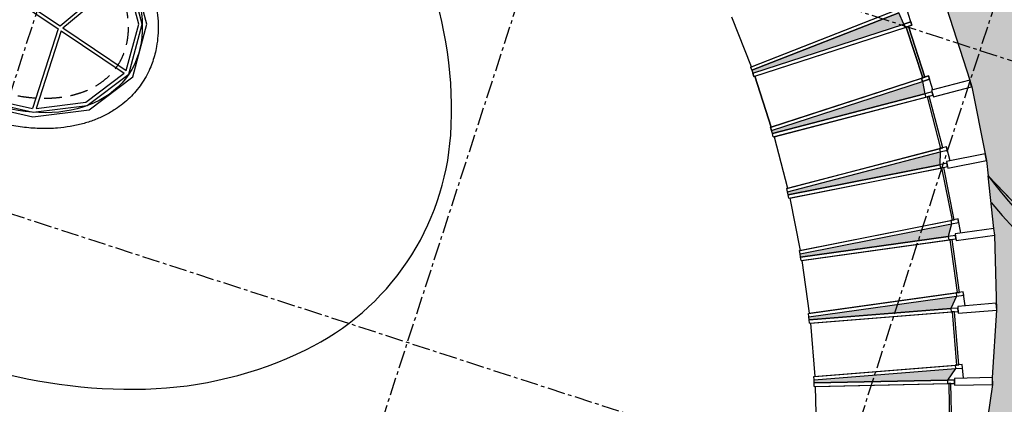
# Model space of a CAD drawing. Header units: millimetres. Extents: x -4106 to 114694, y -37499 to 54647.
# Tile 54 of 109: x 36163 to 53494, y 1780 to 8550. Entities that reach past the tile are written whole.
import ezdxf

# ---------------------------------------------------------------- set-up
doc = ezdxf.new("R2010")
doc.units = ezdxf.units.MM
doc.header["$LTSCALE"] = 50
for name, pattern in [('B0301', [25, 12.5, -6.25, 0, -6.25]), ('XREF_05-werkset$0$B0402', [9.375, 6.25, -3.125]), ('XREF_05-werkset$0$B0702', [4.6875, 3.125, -1.5625]), ('XREF_STRAMIEN$0$B0201', [50, 31.25, -6.25, 6.25, -6.25])]:
    doc.linetypes.add(name, pattern=pattern)
for name, color, linetype in [('FOK_07_STRAMIEN', 13, 'B0301'), ('FOK_22_BINNENWANDEN', 2, 'Continuous'), ('XREF_05-werkset$0$AA01254-_egaal-254', 254, 'Continuous'), ('XREF_05-werkset$0$AA31-O--_GLAS', 242, 'Continuous'), ('XREF_05-werkset$0$AI22XW--_SYSTEEMW', 1, 'Continuous'), ('XREF_05-werkset$0$AI27----_DAKEN', 1, 'Continuous'), ('XREF_05-werkset$0$AI31-O--_GLAS', 242, 'Continuous'), ('XREF_05-werkset$0$AL$8A---_ABT-HULP', 241, 'Continuous'), ('XREF_05-werkset$0$AL281L3-_STREEPF-OND', 242, 'XREF_05-werkset$0$B0702'), ('XREF_05-werkset$0$AL28MH--_METAAL', 3, 'Continuous'), ('XREF_05-werkset$0$AL31-O--_GLAS', 1, 'Continuous'), ('XREF_05-werkset$0$AL31XH4-_ALUMINIUM', 2, 'Continuous'), ('XREF_05-werkset$0$AL34MH--_METAAL', 2, 'Continuous'), ('XREF_05_PLAFOND$0$AI45----_PLAFONDAFW', 2, 'Continuous'), ('XREF_STRAMIEN$0$AL$7A---_STRAMIEN', 1, 'XREF_STRAMIEN$0$B0201')]:
    doc.layers.add(name, color=color, linetype=linetype)

# ---------------------------------------------------------------- blocks, each defined once
blk = doc.blocks.new('XREF_05-werkset$0$V-H-39-00U_09145B1')
at = {"layer": 'XREF_05-werkset$0$AL$8A---_ABT-HULP'}
blk.add_ellipse((0, 0), major_axis=(2363, -1593), ratio=0.68421, dxfattribs=at)
at = {"layer": 'XREF_05-werkset$0$AL281L3-_STREEPF-OND', "linetype": 'XREF_05-werkset$0$B0402'}
blk.add_open_spline([(-2157, 1454), (-2182, 1416), (-2205, 1377), (-2246, 1296), (-2264, 1255), (-2295, 1168), (-2308, 1124), (-2330, 1031), (-2338, 984), (-2348, 897), (-2351, 857), (-2354, 777), (-2353, 737), (-2349, 645), (-2344, 595), (-2330, 491), (-2320, 439), (-2295, 331), (-2280, 277), (-2245, 168), (-2225, 113), (-2180, 3), (-2155, -53), (-2101, -164), (-2071, -219), (-2007, -330), (-1972, -385), (-1899, -494), (-1860, -548), (-1777, -655), (-1734, -708), (-1644, -812), (-1596, -863), (-1498, -963), (-1448, -1012), (-1343, -1108), (-1289, -1154), (-1178, -1245), (-1121, -1289), (-1004, -1373), (-945, -1414), (-824, -1492), (-762, -1529), (-637, -1600), (-574, -1634), (-436, -1703), (-361, -1737), (-210, -1800), (-133, -1829), (19, -1881), (95, -1904), (247, -1943), (322, -1960), (472, -1988), (546, -1999), (691, -2014), (763, -2018), (887, -2021), (941, -2020), (1045, -2015), (1096, -2011), (1196, -1999), (1245, -1991), (1340, -1973), (1386, -1962), (1475, -1936), (1519, -1922), (1602, -1891), (1643, -1874), (1723, -1835), (1764, -1813), (1841, -1766), (1878, -1740), (1947, -1686), (1980, -1658), (2042, -1598), (2070, -1567), (2124, -1501), (2149, -1467), (2194, -1396), (2215, -1359), (2252, -1283), (2268, -1243), (2297, -1161), (2309, -1119), (2329, -1033), (2337, -989), (2348, -898), (2352, -851), (2354, -756), (2353, -707), (2345, -607), (2339, -555), (2322, -450), (2311, -396), (2283, -286), (2266, -230), (2226, -116), (2204, -58), (2153, 59), (2124, 117), (2063, 234), (2029, 292), (1957, 408), (1918, 466), (1836, 579), (1793, 636), (1701, 747), (1653, 801), (1553, 908), (1501, 961), (1393, 1063), (1337, 1113), (1222, 1210), (1162, 1257), (1041, 1347), (979, 1391), (852, 1474), (788, 1514), (657, 1590), (590, 1626), (456, 1693), (389, 1725), (253, 1783), (184, 1810), (47, 1859), (-22, 1882), (-159, 1921), (-227, 1939), (-363, 1968), (-430, 1981), (-564, 2001), (-630, 2008), (-760, 2018), (-823, 2020), (-946, 2020), (-1006, 2018), (-1121, 2009), (-1178, 2002), (-1287, 1984), (-1340, 1973), (-1443, 1946), (-1493, 1931), (-1589, 1897), (-1634, 1877), (-1714, 1839), (-1749, 1821), (-1816, 1781), (-1848, 1760), (-1916, 1711), (-1951, 1683), (-2019, 1622), (-2050, 1589), (-2108, 1522), (-2133, 1489), (-2157, 1454)], degree=3, knots=[0, 0, 0, 0, 0.085677, 0.085677, 0.170245, 0.170245, 0.254813, 0.254813, 0.339381, 0.339381, 0.405927, 0.405927, 0.472473, 0.472473, 0.552077, 0.552077, 0.632707, 0.632707, 0.713337, 0.713337, 0.793967, 0.793967, 0.874597, 0.874597, 0.955226, 0.955226, 1.035856, 1.035856, 1.116486, 1.116486, 1.197116, 1.197116, 1.277746, 1.277746, 1.358375, 1.358375, 1.439005, 1.439005, 1.519635, 1.519635, 1.600265, 1.600265, 1.680894, 1.680894, 1.761524, 1.761524, 1.855708, 1.855708, 1.949891, 1.949891, 2.044074, 2.044074, 2.138258, 2.138258, 2.232441, 2.232441, 2.326625, 2.326625, 2.399002, 2.399002, 2.471379, 2.471379, 2.543756, 2.543756, 2.616133, 2.616133, 2.68851, 2.68851, 2.760888, 2.760888, 2.839351, 2.839351, 2.919101, 2.919101, 2.99885, 2.99885, 3.0786, 3.0786, 3.158349, 3.158349, 3.238099, 3.238099, 3.317848, 3.317848, 3.397597, 3.397597, 3.476282, 3.476282, 3.555114, 3.555114, 3.633918, 3.633918, 3.714547, 3.714547, 3.795765, 3.795765, 3.879115, 3.879115, 3.963997, 3.963997, 4.04888, 4.04888, 4.133762, 4.133762, 4.218645, 4.218645, 4.303527, 4.303527, 4.38841, 4.38841, 4.473292, 4.473292, 4.558175, 4.558175, 4.643057, 4.643057, 4.72794, 4.72794, 4.812822, 4.812822, 4.897705, 4.897705, 4.982587, 4.982587, 5.06747, 5.06747, 5.152352, 5.152352, 5.237235, 5.237235, 5.322117, 5.322117, 5.406999, 5.406999, 5.49186, 5.49186, 5.573584, 5.573584, 5.655308, 5.655308, 5.737032, 5.737032, 5.818756, 5.818756, 5.90048, 5.90048, 5.968002, 5.968002, 6.035524, 6.035524, 6.118043, 6.118043, 6.203376, 6.203376, 6.283185, 6.283185, 6.283185, 6.283185], dxfattribs=at)
at = {"layer": 'XREF_05-werkset$0$AL34MH--_METAAL'}
for p, q in [((-1173, 827), (-734, 2195)), ((-1121, 792), (-669, 2198)), ((-1173, 827), (-2285, 1577)), ((1029, 1581), (-8, 42)), ((-1206, 777), (-2319, 1527)), ((1079, 1547), (42, 8)), ((-1206, 777), (-2310, -144)), ((-1154, 742), (-2289, -205)), ((-42, -8), (-1154, 742)), ((-8, 42), (-1121, 792)), ((1154, -742), (2289, 204)), ((42, 8), (1154, -742)), ((1206, -777), (2310, 144)), ((-42, -8), (-1079, -1547)), ((8, -42), (-1030, -1581)), ((8, -42), (1121, -792)), ((1121, -792), (669, -2198)), ((1173, -827), (734, -2195)), ((1173, -827), (2285, -1576)), ((1206, -777), (2319, -1527))]:
    blk.add_line(p, q, dxfattribs=at)
at = {"layer": 'XREF_05-werkset$0$AL34MH--_METAAL', "color": 1}
blk.add_lwpolyline([(-1135, -1684), (-275, -2128), (675, -2343), (1665, -2222), (2433, -1640), (2684, -710), (2425, 253), (1869, 1054), (1135, 1684), (275, 2129), (-676, 2343), (-1666, 2222), (-2433, 1640), (-2684, 710), (-2426, -253), (-1870, -1054)], close=True, dxfattribs=at)
at = {"layer": 'XREF_05-werkset$0$AL34MH--_METAAL'}
blk.add_lwpolyline([(-1090, -1617), (-248, -2052), (679, -2262), (1634, -2145), (2363, -1593), (2601, -710), (2352, 219), (1810, 1000), (1090, 1617), (247, 2053), (-680, 2262), (-1634, 2145), (-2363, 1593), (-2602, 710), (-2352, -219), (-1810, -999)], close=True, dxfattribs=at)
for points in [[(-734, 2195), (-1611, 2087), (-2285, 1577)], [(1029, 1581), (226, 1996), (-669, 2198)], [(-2319, 1527), (-2539, 710), (-2310, -144)], [(2289, 204), (1765, 959), (1079, 1547)], [(2319, -1527), (2539, -710), (2310, 144)], [(-2289, -205), (-1765, -959), (-1079, -1547)], [(-1030, -1581), (-227, -1996), (669, -2198)], [(734, -2195), (1611, -2087), (2285, -1576)]]:
    blk.add_lwpolyline(points, dxfattribs=at)
at = {"layer": 'XREF_05-werkset$0$AL34MH--_METAAL', "color": 2}
blk.add_open_spline([(-2596, 1749), (-2618, 1716), (-2639, 1683), (-2685, 1601), (-2710, 1552), (-2755, 1452), (-2775, 1400), (-2810, 1293), (-2826, 1237), (-2851, 1124), (-2861, 1066), (-2875, 949), (-2880, 890), (-2883, 762), (-2882, 692), (-2872, 553), (-2864, 482), (-2840, 341), (-2825, 271), (-2788, 129), (-2767, 59), (-2717, -82), (-2690, -152), (-2619, -311), (-2575, -400), (-2478, -575), (-2424, -661), (-2309, -831), (-2247, -914), (-2116, -1077), (-2046, -1157), (-1900, -1311), (-1823, -1386), (-1664, -1531), (-1581, -1601), (-1410, -1734), (-1322, -1798), (-1141, -1918), (-1048, -1975), (-860, -2082), (-764, -2132), (-569, -2224), (-471, -2266), (-272, -2342), (-172, -2376), (28, -2435), (129, -2460), (329, -2501), (429, -2517), (628, -2540), (726, -2547), (921, -2551), (1017, -2548), (1187, -2534), (1261, -2524), (1408, -2499), (1480, -2484), (1620, -2446), (1689, -2424), (1822, -2373), (1886, -2345), (2011, -2281), (2072, -2246), (2175, -2178), (2218, -2146), (2303, -2079), (2343, -2043), (2419, -1969), (2455, -1930), (2523, -1850), (2555, -1808), (2614, -1722), (2642, -1677), (2693, -1586), (2717, -1538), (2755, -1450), (2771, -1408), (2800, -1324), (2813, -1282), (2835, -1195), (2845, -1151), (2864, -1043), (2872, -979), (2882, -847), (2883, -779), (2879, -642), (2874, -573), (2857, -435), (2845, -365), (2814, -226), (2796, -156), (2753, -17), (2728, 52), (2673, 191), (2643, 260), (2564, 421), (2514, 513), (2404, 693), (2345, 780), (2219, 951), (2152, 1034), (2011, 1195), (1937, 1273), (1782, 1424), (1702, 1498), (1534, 1638), (1447, 1706), (1270, 1834), (1179, 1894), (994, 2008), (899, 2061), (708, 2160), (611, 2205), (414, 2289), (315, 2326), (116, 2393), (16, 2423), (-184, 2472), (-285, 2493), (-484, 2524), (-583, 2536), (-779, 2549), (-876, 2551), (-1068, 2545), (-1162, 2537), (-1346, 2512), (-1436, 2494), (-1612, 2449), (-1697, 2422), (-1862, 2357), (-1941, 2319), (-2063, 2251), (-2109, 2222), (-2198, 2161), (-2242, 2128), (-2326, 2059), (-2366, 2022), (-2442, 1944), (-2478, 1904), (-2542, 1826), (-2569, 1788), (-2596, 1749)], degree=3, knots=[0, 0, 0, 0, 0.05045, 0.05045, 0.119977, 0.119977, 0.189503, 0.189503, 0.262133, 0.262133, 0.334763, 0.334763, 0.407393, 0.407393, 0.491149, 0.491149, 0.574905, 0.574905, 0.658661, 0.658661, 0.742417, 0.742417, 0.826173, 0.826173, 0.933369, 0.933369, 1.040565, 1.040565, 1.147761, 1.147761, 1.254957, 1.254957, 1.362153, 1.362153, 1.469349, 1.469349, 1.576545, 1.576545, 1.683741, 1.683741, 1.790937, 1.790937, 1.898133, 1.898133, 2.005329, 2.005329, 2.112525, 2.112525, 2.219721, 2.219721, 2.326917, 2.326917, 2.434113, 2.434113, 2.520166, 2.520166, 2.606219, 2.606219, 2.692272, 2.692272, 2.778325, 2.778325, 2.864378, 2.864378, 2.932201, 2.932201, 2.99992, 2.99992, 3.066677, 3.066677, 3.133433, 3.133433, 3.20019, 3.20019, 3.266947, 3.266947, 3.32295, 3.32295, 3.378952, 3.378952, 3.434955, 3.434955, 3.514941, 3.514941, 3.597499, 3.597499, 3.680057, 3.680057, 3.762615, 3.762615, 3.845173, 3.845173, 3.927731, 3.927731, 4.01029, 4.01029, 4.122894, 4.122894, 4.233162, 4.233162, 4.34215, 4.34215, 4.450472, 4.450472, 4.558936, 4.558936, 4.667378, 4.667378, 4.774827, 4.774827, 4.881775, 4.881775, 4.988723, 4.988723, 5.095671, 5.095671, 5.202618, 5.202618, 5.309566, 5.309566, 5.416514, 5.416514, 5.523461, 5.523461, 5.630409, 5.630409, 5.737357, 5.737357, 5.844305, 5.844305, 5.951252, 5.951252, 6.01756, 6.01756, 6.086324, 6.086324, 6.155088, 6.155088, 6.223852, 6.223852, 6.283185, 6.283185, 6.283185, 6.283185], dxfattribs=at)
blk = doc.blocks.new('XREF_05-werkset')
at = {"layer": 'XREF_05-werkset$0$AA01254-_egaal-254'}
h = blk.add_hatch(color=253, dxfattribs=at)
edge = h.paths.add_edge_path()
edge.add_line((54615, 4339), (54466, 5389))
edge.add_line((54466, 5389), (54537, 5689))
edge.add_line((54537, 5689), (54328, 6729))
edge.add_line((54328, 6729), (54340, 7029))
edge.add_line((54340, 7029), (54071, 8055))
edge.add_line((54071, 8055), (54025, 8347))
edge.add_line((54025, 8347), (53698, 9355))
edge.add_line((53698, 9355), (53199, 10613))
edge.add_line((53199, 10613), (53043, 10863))
edge.add_line((53043, 10863), (52601, 11826))
edge.add_line((52601, 11826), (52396, 12045))
edge.add_line((52396, 12045), (51899, 12982))
edge.add_line((51899, 12982), (51858, 13011))
edge.add_arc((58967, 10915), 7412, 163.5735, 181.5431)
edge.add_line((51558, 10716), (51819, 10261))
edge.add_line((51819, 10261), (51869, 10152))
edge.add_line((51869, 10152), (52372, 9056))
edge.add_line((52372, 9056), (52415, 8944))
edge.add_line((52415, 8944), (52889, 7486))
edge.add_line((52889, 7486), (52920, 7370))
edge.add_line((52920, 7370), (53158, 6189))
edge.add_line((53158, 6189), (53181, 6071))
edge.add_line((53181, 6071), (53210, 5801))
edge.add_line((53210, 5801), (54615, 4339))
h = blk.add_hatch(color=256, dxfattribs=at)
edge = h.paths.add_edge_path()
edge.add_arc((59874, 10809), 8341, 230.9021, 359.4115)
edge.add_line((68215, 10723), (67969, -22305))
edge.add_line((67969, -22305), (67964, -22304))
edge.add_line((67964, -22304), (42794, -14135))
edge.add_line((42794, -14135), (43309, -13923))
edge.add_line((43309, -13923), (43403, -13848))
edge.add_line((43403, -13848), (44171, -13191))
edge.add_line((44171, -13191), (44261, -13113))
edge.add_line((44261, -13113), (45014, -12423))
edge.add_line((45014, -12423), (45100, -12340))
edge.add_line((45100, -12340), (45832, -11626))
edge.add_line((45832, -11626), (45913, -11537))
edge.add_line((45913, -11537), (46628, -10798))
edge.add_line((46628, -10798), (46704, -10705))
edge.add_line((46704, -10705), (47403, -9939))
edge.add_line((47403, -9939), (47474, -9842))
edge.add_line((47474, -9842), (48410, -9209))
edge.add_line((48410, -9209), (48470, -9105))
edge.add_line((48470, -9105), (49140, -8262))
edge.add_line((49140, -8262), (49199, -8157))
edge.add_line((49199, -8157), (49830, -7269))
edge.add_line((49830, -7269), (49882, -7161))
edge.add_line((49882, -7161), (50475, -6233))
edge.add_line((50475, -6233), (50521, -6122))
edge.add_line((50521, -6122), (51072, -5154))
edge.add_line((51072, -5154), (51111, -5040))
edge.add_line((51111, -5040), (51615, -4031))
edge.add_line((51615, -4031), (51647, -3916))
edge.add_line((51647, -3916), (52098, -2868))
edge.add_line((52098, -2868), (52123, -2751))
edge.add_line((52123, -2751), (52515, -1667))
edge.add_line((52515, -1667), (52533, -1548))
edge.add_line((52533, -1548), (52858, -430))
edge.add_line((52858, -430), (52869, -310))
edge.add_line((52869, -310), (53119, 838))
edge.add_line((53119, 838), (53124, 958))
edge.add_line((53124, 958), (53290, 2131))
edge.add_line((53290, 2131), (53287, 2251))
edge.add_line((53287, 2251), (53361, 3440))
edge.add_line((53361, 3440), (53327, 4757))
edge.add_line((53327, 4757), (53311, 4876))
edge.add_line((53311, 4876), (53210, 5801))
edge.add_line((53210, 5801), (54613, 4335))
at = {"layer": 'XREF_05-werkset$0$AA31-O--_GLAS'}
for points in [[(51728, 8471), (51635, 8671), (49050, 7659), (49068, 7607)], [(52056, 7463), (52098, 7248), (49412, 6545), (49396, 6599)], [(49680, 5520), (52366, 6222), (52358, 5998), (49692, 5466)], [(52566, 4958), (52508, 4733), (49909, 4371), (49900, 4426)], [(50055, 3321), (52655, 3683), (52552, 3465), (50061, 3266)], [(50146, 2209), (52636, 2408), (52493, 2204), (50148, 2155)]]:
    blk.add_hatch(color=252, dxfattribs=at).paths.add_polyline_path(points)
at = {"layer": 'XREF_05-werkset$0$AA01254-_egaal-254', "color": 253}
blk.add_lwpolyline([(54615, 4339), (54466, 5389), (54537, 5689), (54328, 6729), (54340, 7029), (54071, 8055), (54025, 8347), (53698, 9355), (53199, 10613), (53043, 10863), (52601, 11826), (52396, 12045), (51899, 12982), (51858, 13011, 0.078568), (51558, 10716), (51819, 10261), (51869, 10152), (52372, 9056), (52415, 8944), (52889, 7486), (52920, 7370), (53158, 6189), (53181, 6071), (53210, 5801)], format="xyb", close=True, dxfattribs=at)
at = {"layer": 'XREF_05-werkset$0$AA01254-_egaal-254'}
blk.add_lwpolyline([(53124, 958), (53290, 2131), (53287, 2251), (53361, 3440), (53327, 4757), (53311, 4876), (53210, 5801), (54613, 4335, 0.627964), (68215, 10723), (67969, -22305)], format="xyb", dxfattribs=at)
at = {"layer": 'XREF_05-werkset$0$AI22XW--_SYSTEEMW', "color": 242}
for radius, start, end in [(8330, 216.7523, 180.443), (8580, 219.4706, 345.7007)]:
    blk.add_arc((59885, 10785), radius, start, end, dxfattribs=at)
at = {"layer": 'XREF_05-werkset$0$AI27----_DAKEN'}
blk.add_lwpolyline([(42983, 4287, 0.132035), (43749, 6519, 0.106652), (43331, 9393, 0.083387), (41814, 12021, 0.072103), (39219, 14376, 0.072103), (36063, 15897, 0.083387), (33058, 16317, 0.106652), (30237, 15626, 0.132035), (28455, 14079, 0.132035), (27689, 11846, 0.106652), (28107, 8972, 0.083387), (29624, 6344, 0.072103), (32218, 3989, 0.072103), (35375, 2468, 0.083387), (38380, 2048, 0.106652), (41201, 2739, 0.132035)], format="xyb", close=True, dxfattribs=at)
at = {"layer": 'XREF_05-werkset$0$AI31-O--_GLAS'}
for points in [[(51728, 8471), (51635, 8671), (49050, 7659), (49068, 7607)], [(52056, 7463), (52098, 7248), (49412, 6545), (49396, 6599)], [(49680, 5520), (52366, 6222), (52358, 5998), (49692, 5466)], [(52566, 4958), (52508, 4733), (49909, 4371), (49900, 4426)], [(50055, 3321), (52655, 3683), (52552, 3465), (50061, 3266)], [(50146, 2209), (52636, 2408), (52493, 2204), (50148, 2155)]]:
    blk.add_lwpolyline(points, close=True, dxfattribs=at)
at = {"layer": 'XREF_05-werkset$0$AL28MH--_METAAL'}
for points in [[(52919, 7369), (52888, 7485), (52214, 7309), (52245, 7193)], [(53180, 6070), (53157, 6188), (52477, 6052), (52500, 5934)], [(53326, 4756), (53310, 4875), (52629, 4780), (52646, 4661)], [(53360, 3439), (53351, 3558), (52674, 3504), (52683, 3385)], [(53289, 2130), (53286, 2250), (52616, 2236), (52618, 2116)]]:
    blk.add_lwpolyline(points, close=True, dxfattribs=at)
at = {"layer": 'XREF_05-werkset$0$AL31-O--_GLAS', "extrusion": (-0.801756, -0.313796, 0.508645)}
for p, q in [((49028, 7715), (51614, 8727)), ((49042, 7720), (51633, 8734)), ((49050, 7659), (51635, 8671)), ((49042, 7720), (48700, 8596)), ((49028, 7715), (49050, 7659))]:
    blk.add_line(p, q, dxfattribs=at)
at = {"layer": 'XREF_05-werkset$0$AL31-O--_GLAS', "extrusion": (-0.364471, 0.931215, -1.03114e-05)}
blk.add_line((49028, 7715), (51614, 8727), dxfattribs=at)
at = {"layer": 'XREF_05-werkset$0$AL31-O--_GLAS', "extrusion": (0.364471, -0.931215, 1.03114e-05)}
for p, q in [((49042, 7720), (51633, 8734)), ((49050, 7659), (51635, 8671))]:
    blk.add_line(p, q, dxfattribs=at)
at = {"layer": 'XREF_05-werkset$0$AL31-O--_GLAS', "extrusion": (-0.309212, 0.950993, 5.11679e-10)}
for p, q in [((49068, 7607), (51728, 8471)), ((49102, 7554), (51766, 8421)), ((51805, 8433), (51766, 8421)), ((49378, 6656), (52037, 7520))]:
    blk.add_line(p, q, dxfattribs=at)
at = {"layer": 'XREF_05-werkset$0$AL31-O--_GLAS', "extrusion": (-0.81728, -0.265735, 0.511311)}
for p, q in [((49068, 7607), (51728, 8471)), ((49068, 7607), (51728, 8471)), ((49087, 7550), (51746, 8414)), ((49087, 7550), (51746, 8414)), ((49102, 7554), (51766, 8421)), ((49102, 7554), (51766, 8421)), ((51766, 8421), (52057, 7527)), ((52057, 7527), (51766, 8421)), ((49087, 7550), (49068, 7607)), ((49068, 7607), (49087, 7550)), ((49102, 7554), (49392, 6660)), ((49392, 6660), (49102, 7554)), ((49378, 6656), (52037, 7520)), ((49378, 6656), (52037, 7520)), ((49392, 6660), (52057, 7527)), ((49392, 6660), (52057, 7527)), ((49396, 6599), (52056, 7463)), ((49396, 6599), (52056, 7463)), ((49396, 6599), (49378, 6656)), ((49378, 6656), (49396, 6599))]:
    blk.add_line(p, q, dxfattribs=at)
at = {"layer": 'XREF_05-werkset$0$AL31-O--_GLAS', "extrusion": (-0.309212, 0.950993, -5.11679e-10)}
for p, q in [((49068, 7607), (51728, 8471)), ((49102, 7554), (51766, 8421)), ((51766, 8421), (51805, 8433)), ((49378, 6656), (52037, 7520))]:
    blk.add_line(p, q, dxfattribs=at)
at = {"layer": 'XREF_05-werkset$0$AL31-O--_GLAS', "extrusion": (0.309212, -0.950993, -5.11679e-10)}
for p, q in [((49087, 7550), (51746, 8414)), ((49392, 6660), (52057, 7527)), ((49396, 6599), (52056, 7463)), ((52057, 7527), (52096, 7539))]:
    blk.add_line(p, q, dxfattribs=at)
at = {"layer": 'XREF_05-werkset$0$AL31-O--_GLAS', "extrusion": (0.309212, -0.950993, 5.11679e-10)}
for p, q in [((49087, 7550), (51746, 8414)), ((49392, 6660), (52057, 7527)), ((49396, 6599), (52056, 7463)), ((52096, 7539), (52057, 7527))]:
    blk.add_line(p, q, dxfattribs=at)
at = {"layer": 'XREF_05-werkset$0$AL31-O--_GLAS'}
for p, q in [((51805, 8433), (51766, 8421)), ((51766, 8421), (51805, 8433)), ((51766, 8421), (52057, 7527)), ((52057, 7527), (51766, 8421)), ((52096, 7539), (51805, 8433)), ((51805, 8433), (52096, 7539)), ((52057, 7527), (52096, 7539)), ((52096, 7539), (52057, 7527)), ((52173, 7205), (52134, 7195)), ((52134, 7195), (52371, 6285)), ((52411, 6296), (52173, 7205)), ((52371, 6285), (52411, 6296)), ((52430, 5951), (52390, 5943)), ((52390, 5943), (52574, 5021)), ((52614, 5029), (52430, 5951)), ((52574, 5021), (52614, 5029)), ((52577, 4682), (52537, 4677)), ((52706, 3751), (52577, 4682)), ((52537, 4677), (52667, 3746)), ((52667, 3746), (52706, 3751)), ((52616, 3410), (52577, 3406)), ((52577, 3406), (52652, 2469)), ((52691, 2473), (52616, 3410)), ((52652, 2469), (52691, 2473)), ((52554, 2145), (52515, 2144)), ((52515, 2144), (52534, 1204)), ((52574, 1205), (52554, 2145))]:
    blk.add_line(p, q, dxfattribs=at)
at = {"layer": 'XREF_05-werkset$0$AL31-O--_GLAS', "extrusion": (0.81728, 0.265735, -0.511311)}
for p, q in [((52096, 7539), (51805, 8433)), ((51805, 8433), (52096, 7539))]:
    blk.add_line(p, q, dxfattribs=at)
at = {"layer": 'XREF_05-werkset$0$AL31-O--_GLAS', "extrusion": (-0.252887, 0.967496, 1.03114e-05)}
for p, q in [((49412, 6545), (52098, 7248)), ((49442, 6491), (52134, 7195)), ((52173, 7205), (52134, 7195)), ((49665, 5578), (52351, 6280))]:
    blk.add_line(p, q, dxfattribs=at)
at = {"layer": 'XREF_05-werkset$0$AL31-O--_GLAS', "extrusion": (-0.83299, -0.217735, 0.508645)}
for p, q in [((49412, 6545), (52098, 7248)), ((49427, 6487), (52113, 7189)), ((49442, 6491), (52134, 7195)), ((52134, 7195), (52371, 6285)), ((49427, 6487), (49412, 6545)), ((49442, 6491), (49680, 5582)), ((49665, 5578), (52351, 6280)), ((49680, 5582), (52371, 6285)), ((49680, 5520), (52366, 6222)), ((49680, 5520), (49665, 5578))]:
    blk.add_line(p, q, dxfattribs=at)
at = {"layer": 'XREF_05-werkset$0$AL31-O--_GLAS', "extrusion": (0.252887, -0.967496, -1.03114e-05)}
for p, q in [((49427, 6487), (52113, 7189)), ((49680, 5582), (52371, 6285)), ((52371, 6285), (52411, 6296)), ((49680, 5520), (52366, 6222))]:
    blk.add_line(p, q, dxfattribs=at)
at = {"layer": 'XREF_05-werkset$0$AL31-O--_GLAS', "extrusion": (0.83299, 0.217735, -0.508645)}
blk.add_line((52411, 6296), (52173, 7205), dxfattribs=at)
at = {"layer": 'XREF_05-werkset$0$AL31-O--_GLAS', "extrusion": (-0.195699, 0.980664, -6.36818e-06)}
for p, q in [((49692, 5466), (52358, 5998)), ((49719, 5410), (52390, 5943)), ((52430, 5951), (52390, 5943)), ((49888, 4485), (52554, 5017))]:
    blk.add_line(p, q, dxfattribs=at)
at = {"layer": 'XREF_05-werkset$0$AL31-O--_GLAS', "extrusion": (-0.848895, -0.1694, 0.500681)}
for p, q in [((49692, 5466), (52358, 5998)), ((49704, 5407), (52370, 5939)), ((49719, 5410), (52390, 5943)), ((52390, 5943), (52574, 5021)), ((49704, 5407), (49692, 5466)), ((49719, 5410), (49903, 4488)), ((49888, 4485), (52554, 5017)), ((49900, 4426), (52566, 4958)), ((49903, 4488), (52574, 5021)), ((49900, 4426), (49888, 4485))]:
    blk.add_line(p, q, dxfattribs=at)
at = {"layer": 'XREF_05-werkset$0$AL31-O--_GLAS', "extrusion": (0.195699, -0.980664, 6.36818e-06)}
for p, q in [((49704, 5407), (52370, 5939)), ((52574, 5021), (52614, 5029)), ((49900, 4426), (52566, 4958)), ((49903, 4488), (52574, 5021))]:
    blk.add_line(p, q, dxfattribs=at)
at = {"layer": 'XREF_05-werkset$0$AL31-O--_GLAS', "extrusion": (0.848895, 0.1694, -0.500681)}
blk.add_line((52614, 5029), (52430, 5951), dxfattribs=at)
at = {"layer": 'XREF_05-werkset$0$AL31-O--_GLAS', "extrusion": (-0.137834, 0.990455, -8.13092e-06)}
for p, q in [((52577, 4682), (52537, 4677)), ((49933, 4314), (52537, 4677)), ((50047, 3381), (52646, 3743))]:
    blk.add_line(p, q, dxfattribs=at)
at = {"layer": 'XREF_05-werkset$0$AL31-O--_GLAS', "extrusion": (0.864774, 0.12034, -0.487529)}
blk.add_line((52706, 3751), (52577, 4682), dxfattribs=at)
at = {"layer": 'XREF_05-werkset$0$AL31-O--_GLAS', "extrusion": (-0.864774, -0.12034, 0.487529)}
for p, q in [((49933, 4314), (52537, 4677)), ((52537, 4677), (52667, 3746)), ((49917, 4312), (49909, 4371)), ((49933, 4314), (50062, 3383)), ((50047, 3381), (52646, 3743)), ((50055, 3321), (52655, 3683)), ((50062, 3383), (52667, 3746)), ((50055, 3321), (50047, 3381))]:
    blk.add_line(p, q, dxfattribs=at)
at = {"layer": 'XREF_05-werkset$0$AL31-O--_GLAS', "extrusion": (0.137834, -0.990455, 8.13092e-06)}
for p, q in [((50055, 3321), (52655, 3683)), ((50062, 3383), (52667, 3746)), ((52667, 3746), (52706, 3751))]:
    blk.add_line(p, q, dxfattribs=at)
at = {"layer": 'XREF_05-werkset$0$AL31-O--_GLAS', "extrusion": (-0.07951, 0.996834, -2.67528e-05)}
for p, q in [((50061, 3266), (52552, 3465)), ((50082, 3207), (52577, 3406)), ((52616, 3410), (52577, 3406)), ((50141, 2269), (52631, 2468))]:
    blk.add_line(p, q, dxfattribs=at)
at = {"layer": 'XREF_05-werkset$0$AL31-O--_GLAS', "extrusion": (-0.880199, -0.070194, 0.469385)}
for p, q in [((50061, 3266), (52552, 3465)), ((50066, 3206), (52557, 3405)), ((50082, 3207), (52577, 3406)), ((52577, 3406), (52652, 2469)), ((50066, 3206), (50061, 3266)), ((50082, 3207), (50157, 2270)), ((50141, 2269), (52631, 2468)), ((50157, 2270), (52652, 2469)), ((50146, 2209), (50141, 2269)), ((50146, 2209), (52636, 2408))]:
    blk.add_line(p, q, dxfattribs=at)
at = {"layer": 'XREF_05-werkset$0$AL31-O--_GLAS', "extrusion": (0.07951, -0.996834, 2.67528e-05)}
for p, q in [((50066, 3206), (52557, 3405)), ((50157, 2270), (52652, 2469)), ((52652, 2469), (52691, 2473)), ((50146, 2209), (52636, 2408))]:
    blk.add_line(p, q, dxfattribs=at)
at = {"layer": 'XREF_05-werkset$0$AL31-O--_GLAS', "extrusion": (0.880199, 0.070194, -0.469385)}
blk.add_line((52691, 2473), (52616, 3410), dxfattribs=at)
at = {"layer": 'XREF_05-werkset$0$AL31-O--_GLAS', "extrusion": (-0.020892, 0.999782, -9.81259e-06)}
for p, q in [((50148, 2155), (52493, 2204)), ((50166, 2095), (52515, 2144)), ((52554, 2145), (52515, 2144))]:
    blk.add_line(p, q, dxfattribs=at)
at = {"layer": 'XREF_05-werkset$0$AL31-O--_GLAS', "extrusion": (-0.894561, -0.018689, 0.446555)}
for p, q in [((50148, 2155), (52493, 2204)), ((50150, 2095), (50148, 2155)), ((50150, 2095), (52495, 2144)), ((50166, 2095), (52515, 2144)), ((50166, 2095), (50185, 1155)), ((52515, 2144), (52534, 1204))]:
    blk.add_line(p, q, dxfattribs=at)
at = {"layer": 'XREF_05-werkset$0$AL31-O--_GLAS', "extrusion": (0.020892, -0.999782, 9.81259e-06)}
blk.add_line((50150, 2095), (52495, 2144), dxfattribs=at)
at = {"layer": 'XREF_05-werkset$0$AL31-O--_GLAS', "extrusion": (0.894561, 0.018689, -0.446555)}
blk.add_line((52574, 1205), (52554, 2145), dxfattribs=at)
at = {"layer": 'XREF_05-werkset$0$AL31XH4-_ALUMINIUM'}
for p, q in [((51868, 8454), (51788, 8698)), ((51728, 8471), (51849, 8511)), ((51849, 8511), (51728, 8471)), ((51728, 8471), (51849, 8511)), ((51849, 8511), (51868, 8454)), ((51728, 8471), (51746, 8414)), ((51746, 8414), (51728, 8471)), ((51746, 8414), (51868, 8454)), ((51868, 8454), (51746, 8414)), ((52159, 7560), (52037, 7520)), ((52037, 7520), (52159, 7560)), ((52037, 7520), (52056, 7463)), ((52056, 7463), (52037, 7520)), ((52056, 7463), (52177, 7503)), ((52177, 7503), (52056, 7463)), ((52056, 7463), (52177, 7503)), ((52177, 7503), (52159, 7560)), ((52159, 7560), (52177, 7503)), ((52222, 7280), (52098, 7248)), ((52237, 7222), (52222, 7280)), ((52098, 7248), (52113, 7189)), ((52113, 7189), (52237, 7222)), ((52475, 6312), (52351, 6280)), ((52351, 6280), (52366, 6222)), ((52366, 6222), (52490, 6254)), ((52490, 6254), (52475, 6312)), ((52483, 6023), (52358, 5998)), ((52358, 5998), (52370, 5939)), ((52370, 5939), (52495, 5964)), ((52495, 5964), (52483, 6023)), ((52679, 5042), (52554, 5017)), ((52690, 4983), (52679, 5042)), ((52554, 5017), (52566, 4958)), ((52566, 4958), (52690, 4983)), ((52633, 4751), (52508, 4733)), ((52508, 4733), (52517, 4674)), ((52517, 4674), (52641, 4691)), ((52641, 4691), (52633, 4751)), ((52771, 3760), (52646, 3743)), ((52646, 3743), (52655, 3683)), ((52655, 3683), (52779, 3701)), ((52779, 3701), (52771, 3760)), ((52676, 3475), (52552, 3465)), ((52681, 3415), (52676, 3475)), ((52552, 3465), (52557, 3405)), ((52557, 3405), (52681, 3415)), ((52755, 2478), (52631, 2468)), ((52631, 2468), (52636, 2408)), ((52760, 2418), (52755, 2478)), ((52636, 2408), (52760, 2418)), ((52616, 2206), (52493, 2204)), ((52493, 2204), (52495, 2144)), ((52495, 2144), (52618, 2146)), ((52618, 2146), (52616, 2206))]:
    blk.add_line(p, q, dxfattribs=at)
at = {"layer": 'XREF_05-werkset$0$AL31XH4-_ALUMINIUM', "extrusion": (-0.309212, 0.950993, -5.11679e-10)}
for p, q in [((51728, 8471), (51849, 8511)), ((51728, 8471), (51849, 8511)), ((52037, 7520), (52159, 7560))]:
    blk.add_line(p, q, dxfattribs=at)
at = {"layer": 'XREF_05-werkset$0$AL31XH4-_ALUMINIUM', "extrusion": (-0.309212, 0.950993, 5.11679e-10)}
for p, q in [((51849, 8511), (51728, 8471)), ((52159, 7560), (52037, 7520))]:
    blk.add_line(p, q, dxfattribs=at)
at = {"layer": 'XREF_05-werkset$0$AL31XH4-_ALUMINIUM', "extrusion": (0.81728, 0.265735, -0.511311)}
for p, q in [((51868, 8454), (51849, 8511)), ((51849, 8511), (51868, 8454)), ((52238, 7315), (52159, 7560)), ((52159, 7560), (52177, 7503))]:
    blk.add_line(p, q, dxfattribs=at)
at = {"layer": 'XREF_05-werkset$0$AL31XH4-_ALUMINIUM', "extrusion": (-0.81728, -0.265735, 0.511311)}
for p, q in [((51728, 8471), (51746, 8414)), ((51746, 8414), (51728, 8471)), ((52037, 7520), (52056, 7463)), ((52056, 7463), (52037, 7520))]:
    blk.add_line(p, q, dxfattribs=at)
at = {"layer": 'XREF_05-werkset$0$AL31XH4-_ALUMINIUM', "extrusion": (0.309212, -0.950993, -5.11679e-10)}
for p, q in [((51746, 8414), (51868, 8454)), ((52056, 7463), (52177, 7503)), ((52056, 7463), (52177, 7503))]:
    blk.add_line(p, q, dxfattribs=at)
at = {"layer": 'XREF_05-werkset$0$AL31XH4-_ALUMINIUM', "extrusion": (0.309212, -0.950993, 5.11679e-10)}
for p, q in [((51868, 8454), (51746, 8414)), ((52177, 7503), (52056, 7463))]:
    blk.add_line(p, q, dxfattribs=at)
at = {"layer": 'XREF_05-werkset$0$AL31XH4-_ALUMINIUM', "extrusion": (-0.252887, 0.967496, 1.03114e-05)}
for p, q in [((52222, 7280), (52098, 7248)), ((52475, 6312), (52351, 6280))]:
    blk.add_line(p, q, dxfattribs=at)
at = {"layer": 'XREF_05-werkset$0$AL31XH4-_ALUMINIUM', "extrusion": (0.83299, 0.217735, -0.508645)}
for p, q in [((52237, 7222), (52222, 7280)), ((52540, 6064), (52475, 6312))]:
    blk.add_line(p, q, dxfattribs=at)
at = {"layer": 'XREF_05-werkset$0$AL31XH4-_ALUMINIUM', "extrusion": (-0.83299, -0.217735, 0.508645)}
for p, q in [((52098, 7248), (52113, 7189)), ((52351, 6280), (52366, 6222))]:
    blk.add_line(p, q, dxfattribs=at)
at = {"layer": 'XREF_05-werkset$0$AL31XH4-_ALUMINIUM', "extrusion": (0.252887, -0.967496, -1.03114e-05)}
for p, q in [((52113, 7189), (52237, 7222)), ((52366, 6222), (52490, 6254))]:
    blk.add_line(p, q, dxfattribs=at)
at = {"layer": 'XREF_05-werkset$0$AL31XH4-_ALUMINIUM', "extrusion": (-0.195699, 0.980664, -6.36818e-06)}
for p, q in [((52483, 6023), (52358, 5998)), ((52679, 5042), (52554, 5017))]:
    blk.add_line(p, q, dxfattribs=at)
at = {"layer": 'XREF_05-werkset$0$AL31XH4-_ALUMINIUM', "extrusion": (-0.848895, -0.1694, 0.500681)}
for p, q in [((52358, 5998), (52370, 5939)), ((52554, 5017), (52566, 4958))]:
    blk.add_line(p, q, dxfattribs=at)
at = {"layer": 'XREF_05-werkset$0$AL31XH4-_ALUMINIUM', "extrusion": (0.195699, -0.980664, 6.36818e-06)}
for p, q in [((52370, 5939), (52495, 5964)), ((52566, 4958), (52690, 4983))]:
    blk.add_line(p, q, dxfattribs=at)
at = {"layer": 'XREF_05-werkset$0$AL31XH4-_ALUMINIUM', "extrusion": (0.848895, 0.1694, -0.500681)}
for p, q in [((52495, 5964), (52483, 6023)), ((52728, 4794), (52679, 5042))]:
    blk.add_line(p, q, dxfattribs=at)
at = {"layer": 'XREF_05-werkset$0$AL31XH4-_ALUMINIUM', "extrusion": (-0.137834, 0.990455, -8.13092e-06)}
for p, q in [((49909, 4371), (52508, 4733)), ((52633, 4751), (52508, 4733)), ((52771, 3760), (52646, 3743))]:
    blk.add_line(p, q, dxfattribs=at)
at = {"layer": 'XREF_05-werkset$0$AL31XH4-_ALUMINIUM', "extrusion": (-0.864774, -0.12034, 0.487529)}
for p, q in [((49909, 4371), (52508, 4733)), ((52508, 4733), (52517, 4674)), ((49917, 4312), (52517, 4674)), ((52646, 3743), (52655, 3683))]:
    blk.add_line(p, q, dxfattribs=at)
at = {"layer": 'XREF_05-werkset$0$AL31XH4-_ALUMINIUM', "extrusion": (0.137834, -0.990455, 8.13092e-06)}
for p, q in [((52517, 4674), (52641, 4691)), ((49917, 4312), (52517, 4674)), ((52655, 3683), (52779, 3701))]:
    blk.add_line(p, q, dxfattribs=at)
at = {"layer": 'XREF_05-werkset$0$AL31XH4-_ALUMINIUM', "extrusion": (0.864774, 0.12034, -0.487529)}
for p, q in [((52641, 4691), (52633, 4751)), ((52805, 3515), (52771, 3760))]:
    blk.add_line(p, q, dxfattribs=at)
at = {"layer": 'XREF_05-werkset$0$AL31XH4-_ALUMINIUM', "extrusion": (-0.07951, 0.996834, -2.67528e-05)}
for p, q in [((52676, 3475), (52552, 3465)), ((52755, 2478), (52631, 2468))]:
    blk.add_line(p, q, dxfattribs=at)
at = {"layer": 'XREF_05-werkset$0$AL31XH4-_ALUMINIUM', "extrusion": (0.880199, 0.070194, -0.469385)}
for p, q in [((52681, 3415), (52676, 3475)), ((52774, 2240), (52755, 2478))]:
    blk.add_line(p, q, dxfattribs=at)
at = {"layer": 'XREF_05-werkset$0$AL31XH4-_ALUMINIUM', "extrusion": (-0.880199, -0.070194, 0.469385)}
for p, q in [((52552, 3465), (52557, 3405)), ((52631, 2468), (52636, 2408))]:
    blk.add_line(p, q, dxfattribs=at)
at = {"layer": 'XREF_05-werkset$0$AL31XH4-_ALUMINIUM', "extrusion": (0.07951, -0.996834, 2.67528e-05)}
for p, q in [((52557, 3405), (52681, 3415)), ((52636, 2408), (52760, 2418))]:
    blk.add_line(p, q, dxfattribs=at)
at = {"layer": 'XREF_05-werkset$0$AL31XH4-_ALUMINIUM', "extrusion": (-0.020892, 0.999782, -9.81259e-06)}
blk.add_line((52616, 2206), (52493, 2204), dxfattribs=at)
at = {"layer": 'XREF_05-werkset$0$AL31XH4-_ALUMINIUM', "extrusion": (-0.894561, -0.018689, 0.446555)}
blk.add_line((52493, 2204), (52495, 2144), dxfattribs=at)
at = {"layer": 'XREF_05-werkset$0$AL31XH4-_ALUMINIUM', "extrusion": (0.020892, -0.999782, 9.81259e-06)}
blk.add_line((52495, 2144), (52618, 2146), dxfattribs=at)
at = {"layer": 'XREF_05-werkset$0$AL31XH4-_ALUMINIUM', "extrusion": (0.894561, 0.018689, -0.446555)}
blk.add_line((52618, 2146), (52616, 2206), dxfattribs=at)
blk.add_blockref('XREF_05-werkset$0$V-H-39-00U_09145B1', (35719, 9183))
blk = doc.blocks.new('XREF_STRAMIEN')
at = {"layer": 'XREF_STRAMIEN$0$AL$7A---_STRAMIEN', "ltscale": 0.2}
for p, q in [((4081.1, 23907.8), (99881.1, -7182.6)), ((4081.1, 15497), (99881.1, -15593.3))]:
    blk.add_line(p, q, dxfattribs=at)
for points in [[(47796.9, 43612.9), (28585.1, -15584.9)], [(56207.6, 43612.9), (36194.5, -18054.4)], [(64618.3, 43612.9), (43803.8, -20523.9)]]:
    blk.add_lwpolyline(points, dxfattribs=at)
blk = doc.blocks.new('XREF_05_PLAFOND')
at = {"layer": 'XREF_05_PLAFOND$0$AI45----_PLAFONDAFW'}
h = blk.add_hatch(dxfattribs=at)
h.set_pattern_fill('_USER,_O', color=256, scale=600, angle=90, pattern_type=0)
h.set_pattern_definition([(81.94, (95233.5, 35104.6), (-594.073, 84.126), [])])
edge = h.paths.add_edge_path(flags=16)
edge.add_arc((41622, 26897), 5450, 0, 360)
h.paths.add_polyline_path([(49934, 30177), (51534, 30177), (51534, 27777), (49934, 27777)], flags=16)
edge = h.paths.add_edge_path(flags=16)
edge.add_arc((86127, 26613), 3800, 0, 360)
edge = h.paths.add_edge_path(flags=16)
edge.add_arc((74999, -10767), 5450, 0, 360)
edge = h.paths.add_edge_path()
edge.add_line((31231, 21828), (22997, 22270))
edge.add_line((22997, 22270), (24807, 36095))
edge.add_line((24807, 36095), (95374, 36095))
edge.add_line((95374, 36095), (86393, -27328))
edge.add_line((86393, -27328), (68974, -21675))
edge.add_line((68974, -21675), (69214, 10716))
edge.add_arc((59885, 10785), 9330, 359.5745, 446.6108)
edge.add_line((60436, 20099), (31231, 21828))
h = blk.add_hatch(dxfattribs=at)
h.set_pattern_fill('_USER,_O', color=256, scale=1800, pattern_type=0)
h.set_pattern_definition([(351.94, (95233.5, 35104.6), (252.378, 1782.22), [])])
edge = h.paths.add_edge_path(flags=16)
edge.add_arc((74999, -10767), 5450, 0, 360)
edge = h.paths.add_edge_path(flags=16)
edge.add_arc((41622, 26897), 5450, 0, 360)
h.paths.add_polyline_path([(49934, 30177), (51534, 30177), (51534, 27777), (49934, 27777)], flags=16)
edge = h.paths.add_edge_path(flags=16)
edge.add_arc((86127, 26613), 3800, 0, 360)
edge = h.paths.add_edge_path()
edge.add_line((31231, 21828), (22997, 22270))
edge.add_line((22997, 22270), (24807, 36095))
edge.add_line((24807, 36095), (95374, 36095))
edge.add_line((95374, 36095), (86393, -27328))
edge.add_line((86393, -27328), (68974, -21675))
edge.add_line((68974, -21675), (69214, 10716))
edge.add_arc((59885, 10785), 9330, 359.5745, 446.6108)
edge.add_line((60436, 20099), (31231, 21828))

msp = doc.modelspace()

# ---------------------------------------------------------------- block references
msp.add_blockref('XREF_05_PLAFOND', (0, 0))
at = {"layer": 'FOK_07_STRAMIEN'}
msp.add_blockref('XREF_STRAMIEN', (0, 0), dxfattribs=at)
at = {"layer": 'FOK_22_BINNENWANDEN'}
msp.add_blockref('XREF_05-werkset', (0, 0), dxfattribs=at)

doc.saveas('drawing.dxf')
